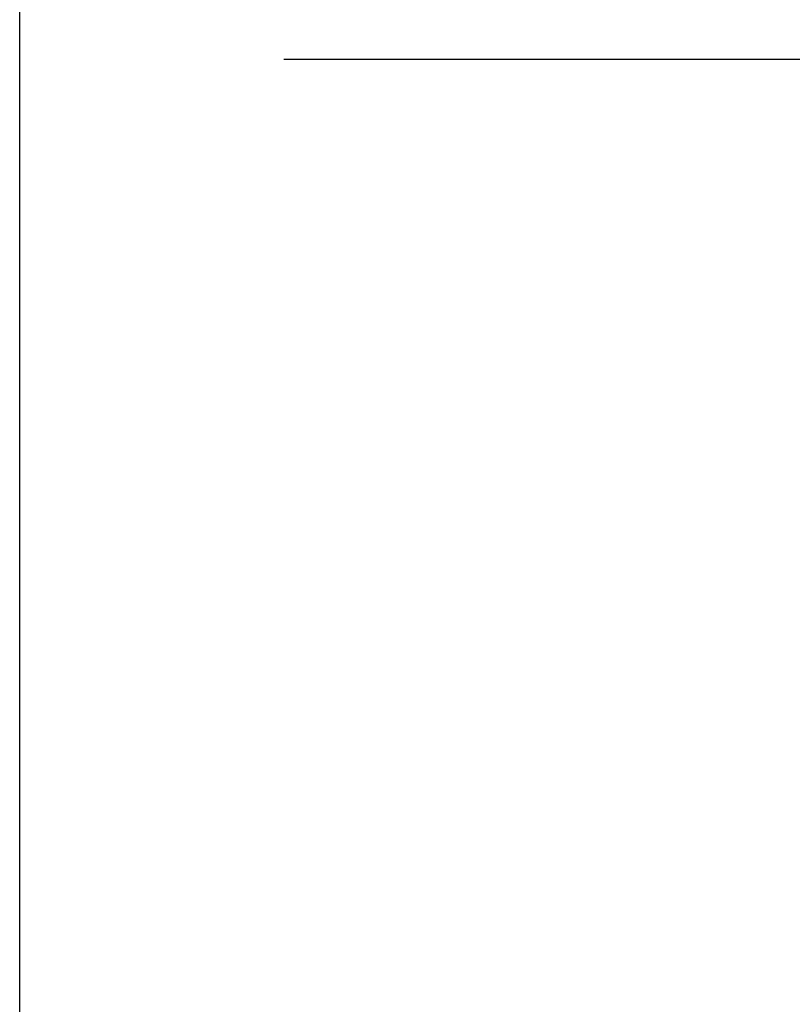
# Model space of a CAD drawing. Header units: millimetres. Extents: x -24622 to 2009, y -1603 to 2074.
# Tile 206 of 256: x 342 to 424, y 1605 to 1709. Entities that reach past the tile are written whole.
import ezdxf
from ezdxf.lldxf.tags import DXFTag

# ---------------------------------------------------------------- set-up
doc = ezdxf.new("R2010")
doc.units = ezdxf.units.MM
tags = doc.linetypes.add('CENTER', pattern=[2, 1.25, -0.25, 0.25, -0.25]).pattern_tags.tags
tags[10:11] = [DXFTag(74, 4), DXFTag(75, 0), DXFTag(340, '0'), DXFTag(46, 1.0), DXFTag(50, 0.0), DXFTag(44, 0.0), DXFTag(45, 0.0)]
tags[8:9] = [DXFTag(74, 4), DXFTag(75, 0), DXFTag(340, '0'), DXFTag(46, 1.0), DXFTag(50, 0.0), DXFTag(44, 0.0), DXFTag(45, 0.0)]
tags[6:7] = [DXFTag(74, 4), DXFTag(75, 0), DXFTag(340, '0'), DXFTag(46, 1.0), DXFTag(50, 0.0), DXFTag(44, 0.0), DXFTag(45, 0.0)]
tags[4:5] = [DXFTag(74, 4), DXFTag(75, 0), DXFTag(340, '0'), DXFTag(46, 1.0), DXFTag(50, 0.0), DXFTag(44, 0.0), DXFTag(45, 0.0)]

msp = doc.modelspace()

# ---------------------------------------------------------------- linework, layer by layer
at = {"color": 7, "linetype": 'Continuous'}
msp.add_line((342.144, 1523.694), (342.144, 1912.694), dxfattribs=at)
at = {"color": 1, "linetype": 'CENTER', "ltscale": 233.68}
msp.add_line((876.144, 1704.694), (370.144, 1704.694), dxfattribs=at)

doc.saveas('drawing.dxf')
